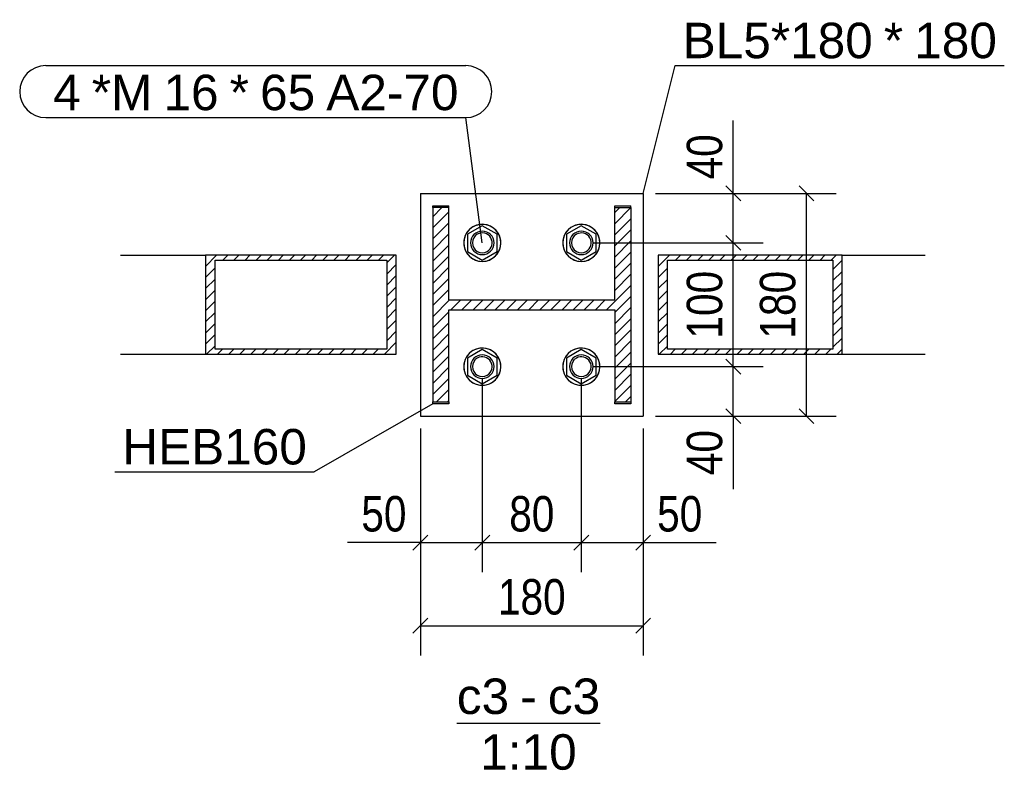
# Model space of a CAD drawing. Header units: millimetres. Extents: x 30 to 208467, y 44 to 15445.
# Tile 2 of 61: x 6014 to 6809, y 44 to 651. Entities that reach past the tile are written whole.
import ezdxf

# ---------------------------------------------------------------- set-up
doc = ezdxf.new("R2010")
doc.units = ezdxf.units.MM
doc.styles.add('Arial', font='ARIAL.TTF', dxfattribs={"height": 0.2})
doc.styles.add('Arial Narrow', font='ARIALN.TTF', dxfattribs={"height": 0.2})

# ---------------------------------------------------------------- blocks, each defined once
blk = doc.blocks.new('Unknown-22 - 46897')
at = {"color": 5}
blk.add_line((6366.78, 82.5), (6482.61, 82.5), dxfattribs=at)
at = {"color": 5, "style": 'Arial'}
for s, height, p in [('c3', 28.652, (6366.78, 90)), ('c3', 28.652, (6440.35, 90)), ('-', 28.65, (6418.04, 90)), ('1:10', 28.652, (6385.76, 45))]:
    blk.add_text(s, height=height, dxfattribs=at).set_placement(p)
blk = doc.blocks.new('Bolt-46927 - 46897')
at = {"color": 7}
for p, q in [((6387.36, 484.53), (6375.36, 477.6)), ((6387.36, 484.53), (6375.36, 477.6)), ((6375.36, 477.6), (6375.36, 463.75)), ((6375.36, 477.6), (6375.36, 463.75)), ((6399.36, 477.6), (6387.36, 484.53)), ((6399.36, 477.6), (6387.36, 484.53)), ((6399.36, 463.75), (6399.36, 477.6)), ((6399.36, 463.75), (6399.36, 477.6)), ((6467.36, 484.53), (6455.36, 477.6)), ((6467.36, 484.53), (6455.36, 477.6)), ((6455.36, 477.6), (6455.36, 463.75)), ((6455.36, 477.6), (6455.36, 463.75)), ((6479.36, 477.6), (6467.36, 484.53)), ((6479.36, 477.6), (6467.36, 484.53)), ((6479.36, 463.75), (6479.36, 477.6)), ((6479.36, 463.75), (6479.36, 477.6)), ((6375.36, 463.75), (6387.36, 456.82)), ((6375.36, 463.75), (6387.36, 456.82)), ((6387.36, 456.82), (6399.36, 463.75)), ((6387.36, 456.82), (6399.36, 463.75)), ((6455.36, 463.75), (6467.36, 456.82)), ((6455.36, 463.75), (6467.36, 456.82)), ((6467.36, 456.82), (6479.36, 463.75)), ((6467.36, 456.82), (6479.36, 463.75)), ((6387.36, 384.53), (6375.36, 377.6)), ((6387.36, 384.53), (6375.36, 377.6)), ((6399.36, 377.6), (6387.36, 384.53)), ((6399.36, 377.6), (6387.36, 384.53)), ((6467.36, 384.53), (6455.36, 377.6)), ((6467.36, 384.53), (6455.36, 377.6)), ((6479.36, 377.6), (6467.36, 384.53)), ((6479.36, 377.6), (6467.36, 384.53)), ((6375.36, 377.6), (6375.36, 363.75)), ((6375.36, 377.6), (6375.36, 363.75)), ((6399.36, 363.75), (6399.36, 377.6)), ((6399.36, 363.75), (6399.36, 377.6)), ((6455.36, 377.6), (6455.36, 363.75)), ((6455.36, 377.6), (6455.36, 363.75)), ((6479.36, 363.75), (6479.36, 377.6)), ((6479.36, 363.75), (6479.36, 377.6)), ((6375.36, 363.75), (6387.36, 356.82)), ((6375.36, 363.75), (6387.36, 356.82)), ((6387.36, 356.82), (6399.36, 363.75)), ((6387.36, 356.82), (6399.36, 363.75)), ((6455.36, 363.75), (6467.36, 356.82)), ((6455.36, 363.75), (6467.36, 356.82)), ((6467.36, 356.82), (6479.36, 363.75)), ((6467.36, 356.82), (6479.36, 363.75))]:
    blk.add_line(p, q, dxfattribs=at)
for centre, radius, start, end in [((6387.36, 470.67), 15, 90, 270), ((6387.36, 470.67), 15, 300, 120), ((6387.36, 470.67), 15, 270, 90), ((6467.36, 470.67), 15, 90, 270), ((6467.36, 470.67), 15, 300, 120), ((6467.36, 470.67), 15, 270, 90), ((6387.36, 470.67), 15, 120, 300), ((6387.36, 470.67), 9.5, 360, 180), ((6387.36, 470.67), 8, 120, 300), ((6387.36, 470.67), 8, 300, 120), ((6467.36, 470.67), 15, 120, 300), ((6467.36, 470.67), 9.5, 360, 180), ((6467.36, 470.67), 8, 120, 300), ((6467.36, 470.67), 8, 300, 120), ((6387.36, 470.67), 9.5, 180, 360), ((6467.36, 470.67), 9.5, 180, 360), ((6387.36, 370.67), 15, 90, 270), ((6387.36, 370.67), 15, 120, 300), ((6387.36, 370.67), 15, 300, 120), ((6387.36, 370.67), 15, 270, 90), ((6467.36, 370.67), 15, 90, 270), ((6467.36, 370.67), 15, 120, 300), ((6467.36, 370.67), 15, 300, 120), ((6467.36, 370.67), 15, 270, 90), ((6387.36, 370.67), 9.5, 360, 180), ((6387.36, 370.67), 8, 120, 300), ((6387.36, 370.67), 8, 300, 120), ((6467.36, 370.67), 9.5, 360, 180), ((6467.36, 370.67), 8, 120, 300), ((6467.36, 370.67), 8, 300, 120), ((6387.36, 370.67), 9.5, 180, 360), ((6467.36, 370.67), 9.5, 180, 360)]:
    blk.add_arc(centre, radius, start, end, dxfattribs=at)
blk = doc.blocks.new('Part-46907 - 46897')
h = blk.add_hatch()
h.set_pattern_fill('', color=1, scale=2, style=0, pattern_type=0)
h.set_pattern_definition([(45, (6163.7505, 460.673), (-4.49013, 4.49013), [])])
h.paths.add_polyline_path([(6317.93, 460.67), (6163.75, 460.67), (6163.75, 380.67), (6317.93, 380.67)])
h.paths.add_polyline_path([(6171.46, 384.67), (6171.46, 456.67), (6310.22, 456.67), (6310.22, 384.67)])
at = {"color": 7}
for p, q in [((6095.01, 460.67), (6163.75, 460.67)), ((6317.93, 460.67), (6163.75, 460.67)), ((6163.75, 460.67), (6163.75, 380.67)), ((6171.46, 384.67), (6171.46, 456.67)), ((6171.46, 456.67), (6310.22, 456.67)), ((6310.22, 456.67), (6310.22, 384.67)), ((6317.93, 380.67), (6317.93, 460.67)), ((6310.22, 384.67), (6171.46, 384.67)), ((6095.01, 380.67), (6163.75, 380.67)), ((6163.75, 380.67), (6317.93, 380.67))]:
    blk.add_line(p, q, dxfattribs=at)
blk = doc.blocks.new('Part-46899 - 46897')
h = blk.add_hatch()
h.set_pattern_fill('', color=1, scale=2, style=0, pattern_type=0)
h.set_pattern_definition([(45, (6507.3625, 499.1745), (-4.49013, 4.49013), [])])
h.paths.add_polyline_path([(6507.36, 342.17), (6507.36, 499.17), (6494.36, 499.17), (6494.36, 424.67), (6360.36, 424.67), (6360.36, 499.17), (6347.36, 499.17), (6347.36, 342.18), (6360.36, 342.18), (6360.36, 416.67), (6494.36, 416.67), (6494.36, 342.17)])
at = {"color": 7}
for p, q in [((6347.36, 499.17), (6347.36, 500.67)), ((6347.36, 500.67), (6360.36, 500.67)), ((6360.36, 499.17), (6347.36, 499.17)), ((6347.36, 499.17), (6347.36, 342.18)), ((6360.36, 499.17), (6360.36, 500.67)), ((6360.36, 424.67), (6360.36, 499.17)), ((6494.36, 500.67), (6507.36, 500.67)), ((6494.36, 499.17), (6494.36, 500.67)), ((6494.36, 424.67), (6494.36, 499.17)), ((6494.36, 499.17), (6507.36, 499.17)), ((6507.36, 499.17), (6507.36, 500.67)), ((6507.36, 499.17), (6507.36, 342.17)), ((6360.36, 424.67), (6494.36, 424.67)), ((6360.36, 342.18), (6360.36, 416.67)), ((6360.36, 416.67), (6494.36, 416.67)), ((6494.36, 416.67), (6494.36, 342.17)), ((6347.36, 340.67), (6347.36, 342.18)), ((6347.36, 342.18), (6360.36, 342.18)), ((6360.36, 342.18), (6360.36, 340.67)), ((6494.36, 340.67), (6494.36, 342.17)), ((6494.36, 342.17), (6507.36, 342.17)), ((6507.36, 342.17), (6507.36, 340.67)), ((6360.36, 340.67), (6347.36, 340.67)), ((6507.36, 340.67), (6494.36, 340.67))]:
    blk.add_line(p, q, dxfattribs=at)
blk = doc.blocks.new('Part-46905 - 46897')
h = blk.add_hatch()
h.set_pattern_fill('', color=1, scale=2, style=0, pattern_type=0)
h.set_pattern_definition([(45, (6529.5427, 460.673), (-4.49013, 4.49013), [])])
h.paths.add_polyline_path([(6678.15, 460.67), (6529.54, 460.67), (6529.54, 380.67), (6678.15, 380.67)])
h.paths.add_polyline_path([(6536.97, 384.67), (6536.97, 456.67), (6670.72, 456.67), (6670.72, 384.67)])
at = {"color": 7}
for p, q in [((6529.54, 460.67), (6529.54, 380.67)), ((6678.15, 460.67), (6529.54, 460.67)), ((6536.97, 384.67), (6536.97, 456.67)), ((6536.97, 456.67), (6670.72, 456.67)), ((6670.72, 456.67), (6670.72, 384.67)), ((6678.15, 460.67), (6745.26, 460.67)), ((6678.15, 380.67), (6678.15, 460.67)), ((6670.72, 384.67), (6536.97, 384.67)), ((6529.54, 380.67), (6678.15, 380.67)), ((6678.15, 380.67), (6745.26, 380.67))]:
    blk.add_line(p, q, dxfattribs=at)
blk = doc.blocks.new('Part-46925 - 46897')
at = {"color": 7}
for p, q in [((6517.37, 510.67), (6517.43, 510.67)), ((6517.43, 510.67), (6517.43, 330.67)), ((6517.37, 330.67), (6517.43, 330.67))]:
    blk.add_line(p, q, dxfattribs=at)
blk = doc.blocks.new('Part-46926 - 46897')
at = {"color": 7}
for p, q in [((6337.36, 510.67), (6337.36, 330.67)), ((6337.36, 510.67), (6517.36, 510.67)), ((6517.36, 510.67), (6517.36, 330.67)), ((6337.36, 330.67), (6517.36, 330.67))]:
    blk.add_line(p, q, dxfattribs=at)
blk = doc.blocks.new('StraightDimension-49352 - 46897')
at = {"color": 174}
for p, q in [((6387.37, 360.67), (6387.37, 204.47)), ((6337.36, 320.67), (6337.36, 204.47)), ((6343.36, 234.47), (6331.36, 222.47)), ((6381.37, 222.47), (6393.37, 234.47)), ((6337.36, 228.47), (6278.39, 228.47)), ((6337.36, 228.47), (6278.39, 228.47)), ((6337.36, 228.47), (6387.37, 228.47))]:
    blk.add_line(p, q, dxfattribs=at)
at = {"color": 30, "style": 'Arial Narrow'}
blk.add_text('50', height=28.633, dxfattribs=at).set_placement((6289.64, 237.47))
blk = doc.blocks.new('StraightDimension-49196 - 46897')
at = {"color": 174}
for p, q in [((6527.36, 510.67), (6673.3, 510.67)), ((6655.3, 504.67), (6643.3, 516.67)), ((6649.3, 330.67), (6649.3, 510.67)), ((6643.3, 336.67), (6655.3, 324.67)), ((6527.36, 330.67), (6673.3, 330.67))]:
    blk.add_line(p, q, dxfattribs=at)
at = {"color": 30, "style": 'Arial Narrow'}
blk.add_text('180', height=28.633, rotation=90.00021, dxfattribs=at).set_placement((6640.3, 393.32))
blk = doc.blocks.new('StraightDimension-49234 - 46897')
at = {"color": 174}
for p, q in [((6590.2, 510.67), (6590.2, 569.65)), ((6590.2, 510.67), (6590.2, 569.65)), ((6527.36, 510.67), (6614.2, 510.67)), ((6596.2, 504.67), (6584.2, 516.67)), ((6590.2, 470.67), (6590.2, 510.67)), ((6477.37, 470.67), (6614.2, 470.67)), ((6584.2, 476.67), (6596.2, 464.67))]:
    blk.add_line(p, q, dxfattribs=at)
at = {"color": 30, "style": 'Arial Narrow'}
blk.add_text('40', height=28.633, rotation=90.00021, dxfattribs=at).set_placement((6581.2, 521.92))
blk = doc.blocks.new('StraightDimension-49235 - 46897')
at = {"color": 174}
for p, q in [((6477.37, 470.67), (6614.2, 470.67)), ((6596.2, 464.67), (6584.2, 476.67)), ((6590.2, 370.67), (6590.2, 470.67)), ((6584.2, 376.67), (6596.2, 364.67)), ((6477.37, 370.67), (6614.2, 370.67))]:
    blk.add_line(p, q, dxfattribs=at)
at = {"color": 30, "style": 'Arial Narrow'}
blk.add_text('100', height=28.633, rotation=90.00021, dxfattribs=at).set_placement((6581.2, 393.32))
blk = doc.blocks.new('StraightDimension-49236 - 46897')
at = {"color": 174}
for p, q in [((6596.2, 364.67), (6584.2, 376.67)), ((6477.37, 370.67), (6614.2, 370.67)), ((6590.2, 330.67), (6590.2, 370.67)), ((6584.2, 336.67), (6596.2, 324.67)), ((6527.36, 330.67), (6614.2, 330.67)), ((6590.2, 330.67), (6590.2, 271.7)), ((6590.2, 330.67), (6590.2, 271.7))]:
    blk.add_line(p, q, dxfattribs=at)
at = {"color": 30, "style": 'Arial Narrow'}
blk.add_text('40', height=28.633, rotation=90.00021, dxfattribs=at).set_placement((6581.2, 282.95))
blk = doc.blocks.new('StraightDimension-49312 - 46897')
at = {"color": 174}
for p, q in [((6337.36, 320.67), (6337.36, 137.36)), ((6517.36, 320.67), (6517.36, 137.36)), ((6343.36, 167.36), (6331.36, 155.36)), ((6511.36, 155.36), (6523.36, 167.36)), ((6337.36, 161.36), (6517.36, 161.36))]:
    blk.add_line(p, q, dxfattribs=at)
at = {"color": 30, "style": 'Arial Narrow'}
blk.add_text('180', height=28.633, dxfattribs=at).set_placement((6400.01, 170.36))
blk = doc.blocks.new('StraightDimension-49350 - 46897')
at = {"color": 174}
for p, q in [((6467.37, 360.67), (6467.37, 204.47)), ((6517.36, 320.67), (6517.36, 204.47)), ((6473.37, 234.47), (6461.37, 222.47)), ((6511.36, 222.47), (6523.36, 234.47)), ((6467.37, 228.47), (6517.36, 228.47)), ((6517.36, 228.47), (6576.34, 228.47)), ((6517.36, 228.47), (6576.34, 228.47))]:
    blk.add_line(p, q, dxfattribs=at)
at = {"color": 30, "style": 'Arial Narrow'}
blk.add_text('50', height=28.633, dxfattribs=at).set_placement((6528.61, 237.47))
blk = doc.blocks.new('StraightDimension-49351 - 46897')
at = {"color": 174}
for p, q in [((6387.37, 360.67), (6387.37, 204.47)), ((6467.37, 360.67), (6467.37, 204.47)), ((6393.37, 234.47), (6381.37, 222.47)), ((6461.37, 222.47), (6473.37, 234.47)), ((6387.37, 228.47), (6467.37, 228.47))]:
    blk.add_line(p, q, dxfattribs=at)
at = {"color": 30, "style": 'Arial Narrow'}
blk.add_text('80', height=28.633, dxfattribs=at).set_placement((6409.13, 237.47))
blk = doc.blocks.new('Mark-46942 - 46897')
at = {"color": 136}
for p in [(6347.36, 340.67), (6090.58, 285.62)]:
    blk.add_line(p, (6251.6, 285.62), dxfattribs=at)
at = {"color": 30, "style": 'Arial'}
blk.add_text('HEB160', height=28.652, dxfattribs=at).set_placement((6096.58, 291.62))
blk = doc.blocks.new('Mark-46952 - 46897')
at = {"color": 136}
for p, q in [((6517.37, 510.67), (6543.29, 613.88)), ((6543.29, 613.88), (6809.13, 613.88))]:
    blk.add_line(p, q, dxfattribs=at)
at = {"color": 30, "style": 'Arial'}
for s, height, p in [('BL5*180', 28.652, (6549.29, 619.88)), ('*', 28.65, (6711.81, 619.88)), ('180', 28.652, (6736.38, 619.88))]:
    blk.add_text(s, height=height, dxfattribs=at).set_placement(p)
blk = doc.blocks.new('Mark-46960 - 46897')
at = {"color": 7}
for p, q in [((6034.63, 613.88), (6374.11, 613.88)), ((6034.63, 571.88), (6374.11, 571.88)), ((6387.37, 470.67), (6374.11, 571.88))]:
    blk.add_line(p, q, dxfattribs=at)
for centre, start, end in [((6034.63, 592.88), 90, 270), ((6374.11, 592.88), 270, 90)]:
    blk.add_arc(centre, 21, start, end, dxfattribs=at)
at = {"color": 30, "style": 'Arial'}
for s, height, p in [('4', 28.65, (6040.63, 577.88)), ('*M', 28.652, (6071.88, 577.88)), ('16', 28.652, (6129.78, 577.88)), ('*', 28.65, (6183.28, 577.88)), ('65', 28.652, (6207.85, 577.88)), ('A2-70', 28.652, (6261.35, 577.88))]:
    blk.add_text(s, height=height, dxfattribs=at).set_placement(p)

msp = doc.modelspace()

# ---------------------------------------------------------------- block references
for name in ['Mark-46952 - 46897', 'Mark-46960 - 46897', 'StraightDimension-49234 - 46897', 'Part-46926 - 46897', 'Part-46925 - 46897', 'StraightDimension-49196 - 46897', 'Part-46899 - 46897', 'Bolt-46927 - 46897', 'StraightDimension-49235 - 46897', 'Part-46907 - 46897', 'Part-46905 - 46897', 'StraightDimension-49236 - 46897', 'StraightDimension-49352 - 46897', 'StraightDimension-49351 - 46897', 'StraightDimension-49350 - 46897', 'Mark-46942 - 46897', 'StraightDimension-49312 - 46897', 'Unknown-22 - 46897']:
    msp.add_blockref(name, (0, 0))

doc.saveas('drawing.dxf')
